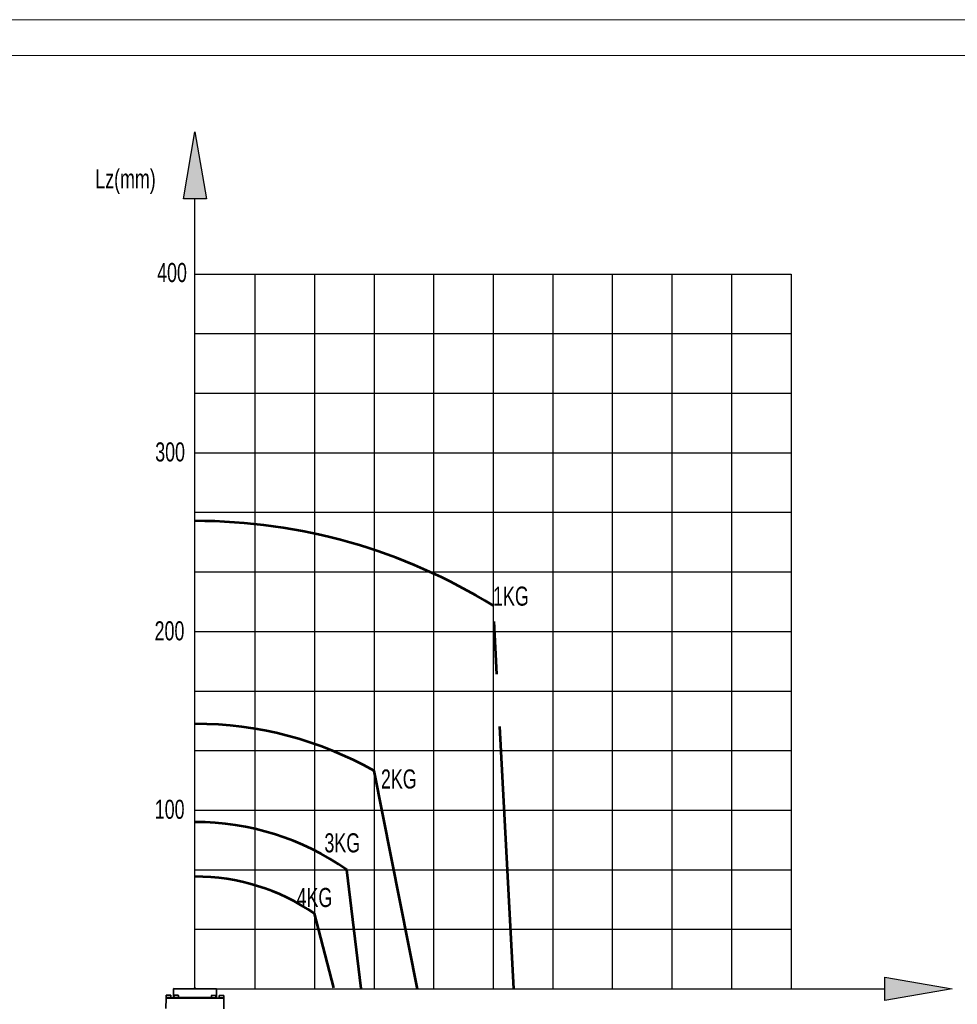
# Model space of a CAD drawing. Header units: millimetres. Extents: x -2031 to 1277, y -458 to 5880.
# Tile 44 of 61: x 1106 to 1219, y 2607 to 2726. Entities that reach past the tile are written whole.
import ezdxf

# ---------------------------------------------------------------- set-up
doc = ezdxf.new("R2010")
doc.units = ezdxf.units.MM
doc.header["$LTSCALE"] = 5
doc.linetypes.add('CENTER', pattern=[10.16, 6.35, -1.27, 1.27, -1.27])
for name, color, linetype, lineweight in [('1轮廓实线层', 7, 'Continuous', 18), ('2细线层', 4, 'Continuous', 13), ('图框层', 7, 'Continuous', 18)]:
    doc.layers.add(name, color=color, linetype=linetype, lineweight=lineweight)
doc.layers.add('剖面线层', color=7, linetype='Continuous')
doc.styles.add('SLDTEXTSTYLE0', font='TXT', dxfattribs={"width": 0.7})

# ---------------------------------------------------------------- blocks, each defined once
blk = doc.blocks.new('ZwmFrameMain_3_A4^_^无分区图框^_^landscape')
at = {"layer": '1轮廓实线层'}
blk.add_line((267, 200), (0, 200), dxfattribs=at)
at = {"layer": '2细线层'}
blk.add_line((272, 205), (-25, 205), dxfattribs=at)
blk = doc.blocks.new('*U98')
blk.add_line((-25.2, 0), (46.84, 0))
blk = doc.blocks.new('*U99')
at = {"color": 0, "linetype": 'ByBlock', "lineweight": -2, "transparency": 16777216}
for p in [(0, 79.2), (0, 72), (0, 64.8), (0, 57.6), (0, 50.4), (0, 43.2), (0, 36), (0, 28.8), (0, 21.6), (0, 14.4), (0, 7.2), (0, 0)]:
    blk.add_blockref('*U98', p, dxfattribs=at)
blk = doc.blocks.new('*U96')
blk.add_line((0.16, 57.6), (0.16, -28.8))
blk = doc.blocks.new('*U97')
at = {"color": 0, "linetype": 'ByBlock', "lineweight": -2, "transparency": 16777216}
for p in [(0, 0), (7.2, 0), (14.4, 0), (21.6, 0), (28.8, 0), (36, 0), (43.2, 0), (50.4, 0), (57.6, 0), (64.8, 0)]:
    blk.add_blockref('*U96', p, dxfattribs=at)

msp = doc.modelspace()

# ---------------------------------------------------------------- hatches: boundary and pattern name
at = {"linetype": 'CENTER'}
h = msp.add_hatch(color=256, dxfattribs=at)
h.dxf.hatch_style = 1
h.paths.add_polyline_path([(1125.885, 2704.308), (1128.675, 2704.308), (1127.28, 2712.431)])
h = msp.add_hatch(color=256)
h.dxf.hatch_style = 1
h.paths.add_polyline_path([(1210.675, 2610.219), (1210.675, 2607.43), (1218.798, 2608.825)])

# ---------------------------------------------------------------- linework, layer by layer
for q in [(1127.28, 2704.308), (1210.675, 2608.825)]:
    msp.add_line((1127.28, 2608.825), q)
at = {"linetype": 'CENTER', "lineweight": 53}
for p, q in [((1165.821, 2608.825), (1163.32, 2655.141)), ((1154.18, 2608.792), (1148.92, 2635.177)), ((1147.381, 2608.856), (1145.651, 2623.225))]:
    msp.add_line(p, q, dxfattribs=at)
at = {"color": 7, "linetype": 'CENTER', "lineweight": 53, "true_color": 0xffffff}
msp.add_line((1144.08, 2608.945), (1141.72, 2617.918), dxfattribs=at)
at = {"color": 7, "linetype": 'Continuous', "lineweight": 35, "true_color": 0xffffff}
for p, q in [((1124.718, 2608.871), (1124.687, 2608.841)), ((1124.718, 2608.871), (1129.326, 2608.841)), ((1123.78, 2607.687), (1123.772, 2606.457)), ((1123.82, 2607.727), (1123.78, 2607.687)), ((1130.78, 2607.642), (1123.78, 2607.687)), ((1123.806, 2607.777), (1123.805, 2607.727)), ((1123.805, 2607.727), (1123.82, 2607.727)), ((1123.807, 2608.047), (1123.806, 2607.777)), ((1124.356, 2607.773), (1123.806, 2607.777)), ((1123.837, 2608.077), (1123.807, 2608.047)), ((1124.357, 2608.043), (1123.807, 2608.047)), ((1124.769, 2607.721), (1123.821, 2607.727)), ((1123.837, 2608.077), (1124.327, 2608.074)), ((1124.357, 2608.043), (1124.327, 2608.074)), ((1124.355, 2607.723), (1124.356, 2607.773)), ((1124.356, 2607.773), (1124.357, 2608.043)), ((1124.687, 2608.841), (1124.681, 2607.801)), ((1124.681, 2607.801), (1124.71, 2607.771)), ((1124.681, 2607.801), (1124.743, 2607.801)), ((1129.35, 2608.811), (1124.687, 2608.841)), ((1124.743, 2607.771), (1124.71, 2607.771)), ((1124.743, 2607.771), (1124.742, 2607.721)), ((1124.745, 2608.041), (1124.743, 2607.771)), ((1125.293, 2607.767), (1124.743, 2607.771)), ((1124.775, 2608.071), (1124.745, 2608.041)), ((1125.294, 2608.037), (1124.745, 2608.041)), ((1124.769, 2607.721), (1124.9, 2607.72)), ((1124.775, 2608.071), (1125.265, 2608.068)), ((1127.28, 2607.705), (1124.9, 2607.72)), ((1125.294, 2608.037), (1125.265, 2608.068)), ((1125.292, 2607.717), (1125.293, 2607.767)), ((1125.293, 2607.767), (1125.294, 2608.037)), ((1125.293, 2607.797), (1129.268, 2607.772)), ((1129.268, 2607.742), (1125.293, 2607.767)), ((1129.66, 2607.689), (1127.28, 2607.705)), ((1129.27, 2608.012), (1129.268, 2607.742)), ((1129.268, 2607.742), (1129.268, 2607.692)), ((1129.818, 2607.738), (1129.268, 2607.742)), ((1129.268, 2607.742), (1129.543, 2607.74)), ((1129.3, 2608.041), (1129.27, 2608.012)), ((1129.82, 2608.008), (1129.27, 2608.012)), ((1129.3, 2608.041), (1129.79, 2608.038)), ((1129.326, 2608.841), (1129.858, 2608.838)), ((1129.887, 2608.808), (1129.35, 2608.811)), ((1129.543, 2607.74), (1129.818, 2607.738)), ((1129.66, 2607.689), (1129.792, 2607.688)), ((1129.82, 2608.008), (1129.79, 2608.038)), ((1130.739, 2607.682), (1129.792, 2607.688)), ((1129.818, 2607.738), (1129.82, 2608.008)), ((1129.818, 2607.768), (1129.881, 2607.768)), ((1129.818, 2607.688), (1129.818, 2607.738)), ((1129.85, 2607.738), (1129.818, 2607.738)), ((1129.85, 2607.738), (1129.881, 2607.768)), ((1129.887, 2608.808), (1129.858, 2608.838)), ((1129.881, 2607.768), (1129.887, 2608.808)), ((1130.207, 2608.006), (1130.205, 2607.736)), ((1130.205, 2607.736), (1130.205, 2607.686)), ((1130.755, 2607.732), (1130.205, 2607.736)), ((1130.205, 2607.736), (1130.675, 2607.733)), ((1130.237, 2608.035), (1130.207, 2608.006)), ((1130.757, 2608.002), (1130.207, 2608.006)), ((1130.237, 2608.035), (1130.727, 2608.032)), ((1130.675, 2607.733), (1130.755, 2607.732)), ((1130.757, 2608.002), (1130.727, 2608.032)), ((1130.739, 2607.682), (1130.755, 2607.682)), ((1130.78, 2607.642), (1130.74, 2607.682)), ((1130.755, 2607.732), (1130.757, 2608.002)), ((1130.755, 2607.682), (1130.755, 2607.732)), ((1130.772, 2606.412), (1130.78, 2607.642))]:
    msp.add_line(p, q, dxfattribs=at)
at = {"color": 1, "linetype": 'CENTER'}
msp.add_line((1127.28, 2608.945), (1127.28, 2608.825), dxfattribs=at)
for points in [[(1127.28, 2712.431), (1128.675, 2704.308), (1125.885, 2704.308)], [(1218.798, 2608.825), (1210.675, 2607.43), (1210.675, 2610.219)]]:
    msp.add_lwpolyline(points, close=True)
for centre, radius in [((1127.28, 2608.885), 0.06), ((1127.28, 2608.855), 0.03)]:
    msp.add_circle(centre, radius, dxfattribs=at)
at = {"lineweight": 53}
for radius, start, end in [(68.399, 58.25424, 90.04317), (43.879, 60.52851, 90.06729), (32.01, 55.08862, 90.09224)]:
    msp.add_arc((1127.332, 2596.976), radius, start, end, dxfattribs=at)
at = {"color": 7, "lineweight": 53, "true_color": 0xffffff}
msp.add_arc((1127.332, 2596.976), 25.409, 55.50995, 90.11621, dxfattribs=at)

# ---------------------------------------------------------------- block references
at = {"color": 32, "lineweight": 18, "true_color": 0xcd6928}
for name, p in [('*U99', (1152.48, 2616.025)), ('*U97', (1134.361, 2637.624))]:
    msp.add_blockref(name, p, dxfattribs=at)
at = {"layer": '图框层', "xscale": 0.864, "yscale": 0.864, "zscale": 0.864}
msp.add_blockref('ZwmFrameMain_3_A4^_^无分区图框^_^landscape', (1042, 2548.85), dxfattribs=at)

# ---------------------------------------------------------------- texts
at = {"layer": '剖面线层', "char_height": 2.304, "attachment_point": 2, "style": 'SLDTEXTSTYLE0'}
for s, insert in [('{\\fDengXian|b0|i0|c134|p2;\\C3;Lz(mm)}', (1118.881, 2707.896)), ('{\\fDengXian|b0|i0|c134|p2;\\C3;400}', (1124.505, 2696.562)), ('{\\fDengXian|b0|i0|c134|p2;\\C3;300}', (1124.273, 2674.876)), ('{\\C3;1KG}', (1165.47, 2657.445)), ('{\\fDengXian|b0|i0|c134|p2;\\C3;200}', (1124.199, 2653.253)), ('{\\C3;2KG}', (1151.915, 2635.343)), ('{\\fDengXian|b0|i0|c134|p2;\\C3;100}', (1124.22, 2631.679)), ('{\\C3;3KG}', (1145.084, 2627.622)), ('{\\C3;4KG}', (1141.72, 2621.02))]:
    msp.add_mtext(s, dxfattribs=dict(at, insert=insert))

doc.saveas('drawing.dxf')
